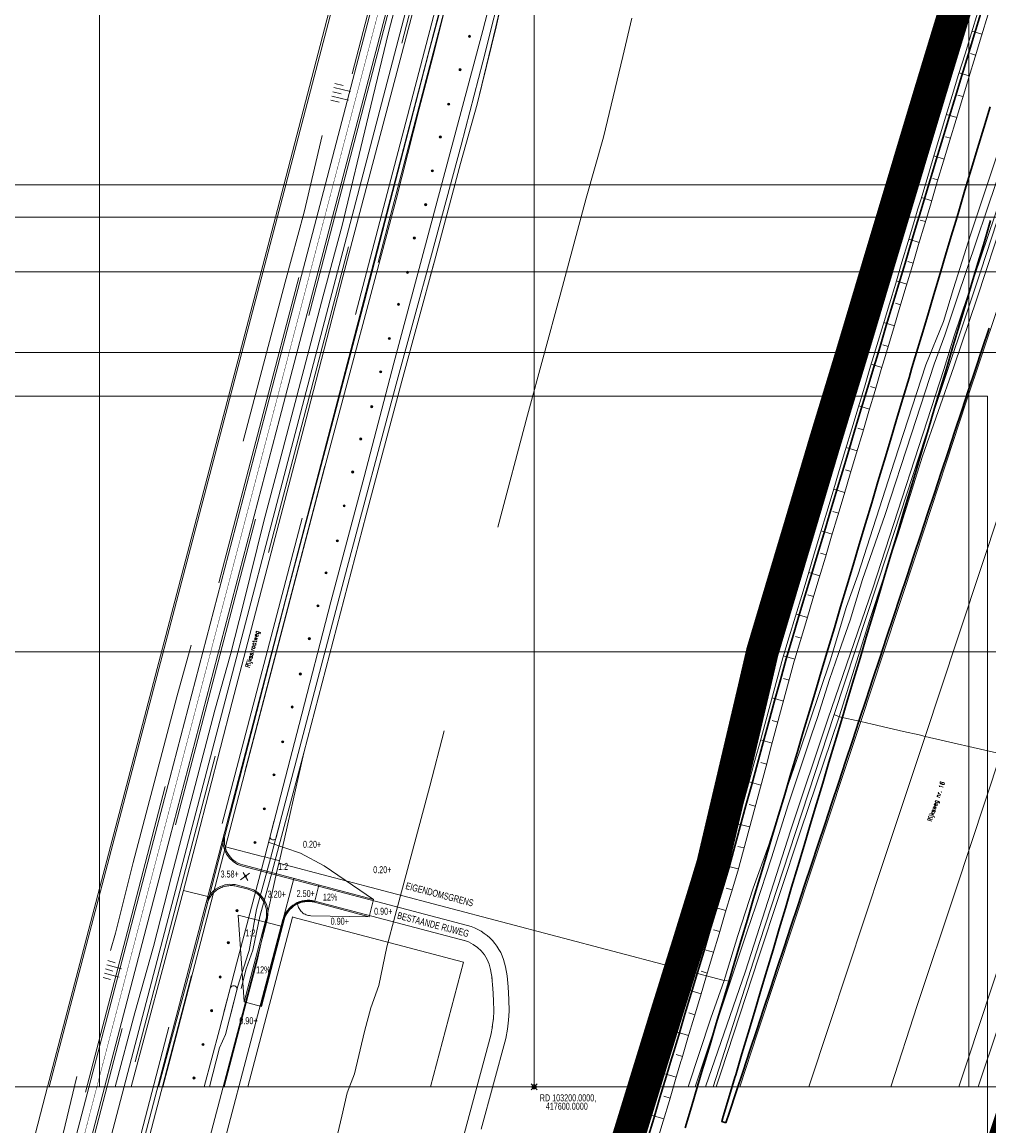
# Model space of a CAD drawing. Header units: metres. Extents: x 102313 to 104557, y 415820 to 422103.
# Tile 12 of 256: x 103082 to 103305, y 417591 to 417845. Entities that reach past the tile are written whole.
import ezdxf
from ezdxf.enums import TextEntityAlignment as Align

# ---------------------------------------------------------------- set-up
doc = ezdxf.new("R2010")
doc.units = ezdxf.units.M
doc.header["$MEASUREMENT"] = 0
for name, pattern in [('DGN Style 2', [121.043411, 72.626047, -48.417365]), ('DGN Style 3', [169.460776, 121.043411, -48.417365]), ('DGN Style 4', [193.790502, 96.834729, -48.417365, 0.121043, -48.417365]), ('KG-GV', [42, 12, -6, 0, -6, 12, -6]), ('VW-1-3_STREEP', [40, 10, -30])]:
    doc.linetypes.add(name, pattern=pattern)
for name, color, linetype, lineweight in [('00--Markering', 4, 'DGN Style 2', 0), ('00-Beschermingszone binnenzijde', 41, 'Continuous', 0), ('00-Coordinaten', 7, 'Continuous', 0), ('00-Exploitatie-BPGrens', 7, 'Continuous', 40), ('00-Fietspad', 6, 'Continuous', 0), ('00-Kader', 2, 'Continuous', 0), ('00-kavel', 52, 'Continuous', 0), ('00-Maaiveldhoogten', 7, 'Continuous', 0), ('00-Rijweg', 2, 'Continuous', 0), ('00-Taludlijn', 3, 'DGN Style 2', 0), ('Berm', 92, 'Continuous', 0), ('BOMEN', 7, 'Continuous', 0), ('Hoofdgebouw', 1, 'Continuous', 0), ('N-WE-GW-TALUDARCERING-G', 90, 'Continuous', 13), ('N-WE-GW-WATERGANG-G', 90, 'Continuous', 0), ('N-WE-GW-WATERGANG_WATERLIJN-G', 130, 'Continuous', 30), ('N-WE-KG-GRONDVERWERVING-G', 130, 'KG-GV', 30), ('N-WE-VH-KANTVERHARDING-GD', 6, 'Continuous', 30), ('N-WE-VW-MARKERING_LANGS_STREEP_13-G', 7, 'VW-1-3_STREEP', 0), ('Oever_slootkant', 92, 'Continuous', 0), ('Raster', 30, 'DGN Style 4', 0), ('Rijbaan', 7, 'Continuous', 0), ('Straatnaam_BAG', 7, 'Continuous', 0), ('Stuw', 32, 'Continuous', 0), ('Terrein_bouwland', 92, 'Continuous', 0), ('Terrein_gras', 3, 'Continuous', 0), ('Terrein_groenvoorziening', 3, 'Continuous', 0), ('Terrein_weiland', 3, 'Continuous', 0), ('water', 2, 'Continuous', 0), ('Wegdeel', 254, 'Continuous', 0)]:
    doc.layers.add(name, color=color, linetype=linetype, lineweight=lineweight)
doc.styles.add('Style-STANDARD', font='STANDARD.shx')
doc.styles.add('Style-WORKING', font='WORKING.shx')

# ---------------------------------------------------------------- blocks, each defined once
blk = doc.blocks.new('meetpunt_1')
at = {"linetype": 'ByBlock', "lineweight": -2}
blk.add_hatch(color=0, dxfattribs=at).paths.add_polyline_path([(-50000, 0, 0.414213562), (0, -50000), (0, 0)], flags=16)
at = {"color": 0, "linetype": 'ByBlock', "lineweight": -2}
for p, q in [((100000, 0), (-100000, 0)), ((0, 100000), (0, -100000))]:
    blk.add_line(p, q, dxfattribs=at)
blk.add_circle((0, 0), 50000, dxfattribs=at)
blk = doc.blocks.new('117_2')
at = {"layer": '00-Taludlijn', "linetype": 'Continuous'}
for p, q in [((0, 0), (0.921, -0.426)), ((0.853, 0.148), (2.694, -0.705)), ((1.706, 0.296), (2.626, -0.13)), ((-1.706, -0.296), (-0.785, -0.723)), ((-0.853, -0.148), (0.989, -1.001))]:
    blk.add_line(p, q, dxfattribs=at)
blk = doc.blocks.new('117_3')
at = {"layer": '00-Taludlijn', "linetype": 'Continuous'}
for p, q in [((0, 0), (0.892, -0.445)), ((0.891, 0.116), (2.676, -0.775)), ((1.781, 0.232), (2.674, -0.214)), ((-1.781, -0.232), (-0.889, -0.677)), ((-0.891, -0.116), (0.894, -1.006))]:
    blk.add_line(p, q, dxfattribs=at)
blk = doc.blocks.new('145_24')
at = {"layer": 'BOMEN'}
h = blk.add_hatch(color=7, dxfattribs=at)
edge = h.paths.add_edge_path()
edge.add_arc((0, 0), 0.25, 0, 360)
blk.add_circle((0, 0), 0.25, dxfattribs=at)

msp = doc.modelspace()

# ---------------------------------------------------------------- linework, layer by layer
at = {"layer": '00--Markering'}
for p, q in [((102913.669, 416840.84), (103256.928, 418152.187)), ((103249.213, 418144.431), (103091.756, 417542.901))]:
    msp.add_line(p, q, dxfattribs=at)
at = {"layer": '00-Beschermingszone binnenzijde', "linetype": 'DGN Style 3', "flags": 128}
msp.add_lwpolyline([(102955.888, 418283.238), (102963.002, 418284.475), (102985.492, 418288.102), (102986.15, 418283.937), (102990.605, 418250.056), (102992.1, 418239.95), (103010.671, 418228.943), (103015.526, 418226.006), (103053.074, 418203.295), (103073.944, 418191.207), (103095.46, 418178.421), (103125.325, 418160.91), (103145.656, 418148.558), (103153.223, 418144.159), (103157.351, 418146.903), (103167.507, 418154.969), (103185.753, 418168.734), (103204.294, 418182.8), (103206.322, 418184.421), (103208.302, 418186.005), (103209.781, 418187.188), (103212.588, 418193.593), (103227.52, 418229.946), (103328.812, 418160.807), (103299.053, 418135.905), (103288.034, 418093.455), (103282.268, 418071.915), (103269.518, 418022.359), (103265.543, 418006.253), (103262.432, 417995.434), (103262.347, 417994.661), (103261.564, 417991.803), (103251.935, 417956.685), (103251.61, 417956.774), (103249.532, 417950.104), (103247.953, 417944.702), (103245.428, 417934.239), (103242.966, 417926.346), (103241.985, 417904.979), (103237.035, 417888.589), (103232.839, 417886.213), (103230.665, 417878.845), (103228.413, 417870.041), (103225.157, 417857.037), (103222.94, 417847.91), (103220.422, 417836.904), (103215.937, 417818.422), (103212.006, 417804.363), (103205.999, 417782.024), (103198.485, 417754.493), (103190.353, 417723.898), (103175.986, 417669.155), (103168.055, 417639.399), (103166.098, 417632.187), (103164.265, 417623.277), (103162.418, 417618.141), (103160.965, 417612.692), (103158.63, 417603.018), (103156.953, 417598.608), (103155.742, 417593.238), (103152.868, 417581.128), (103133.088, 417586.25), (103123.794, 417588.543), (103126.514, 417600), (103128.155, 417607.283), (103129.914, 417611.906), (103131.886, 417620.077), (103133.758, 417627.097), (103135.311, 417631.416), (103136.901, 417639.144), (103139.084, 417647.19), (103146.983, 417676.826), (103161.348, 417731.559), (103169.517, 417762.296), (103177.043, 417789.869), (103183.074, 417812.297), (103186.905, 417826.001), (103191.222, 417843.787), (103193.74, 417854.796), (103196.03, 417864.222), (103199.33, 417877.402), (103201.737, 417886.811), (103204.281, 417895.432), (103206.371, 417902.76), (103207.111, 417905.209), (103208.642, 417906.986), (103211.792, 417908.77), (103212.188, 417910.082), (103213.168, 417931.424), (103213.193, 417932.534), (103214.511, 417935.868), (103216.496, 417942.233), (103218.958, 417952.433), (103220.811, 417958.774), (103222.883, 417965.424), (103226.647, 417982.196), (103228.929, 417991.392), (103229.971, 417993.814), (103230.935, 417993.55), (103232.631, 417999.736), (103232.782, 418000.286), (103232.887, 418001.245), (103236.554, 418013.996), (103240.428, 418029.691), (103253.25, 418079.531), (103259.025, 418101.103), (103271.52, 418149.24), (103272.546, 418152.842), (103279.159, 418158.376), (103241.198, 418184.287), (103240.205, 418181.871), (103236.483, 418173.378), (103235.923, 418172.258), (103235.236, 418171.043), (103234.253, 418169.54), (103233.163, 418168.113), (103231.974, 418166.769), (103230.543, 418165.379), (103227.043, 418162.579), (103225.06, 418160.993), (103222.73, 418159.13), (103203.853, 418144.809), (103185.873, 418131.245), (103175.014, 418122.62), (103167.381, 418117.548), (103156.896, 418112.373), (103156.548, 418112.254), (103155.268, 418111.925), (103153.958, 418111.754), (103152.639, 418111.744), (103151.326, 418111.892), (103150.041, 418112.197), (103148.803, 418112.655), (103147.63, 418113.26), (103143.362, 418115.191), (103130.328, 418122.768), (103109.949, 418135.149), (103080.21, 418152.586), (103058.763, 418165.331), (103037.791, 418177.478), (103000, 418200.336), (102995.258, 418203.205), (102968.479, 418219.077), (102967.741, 418219.474), (102966.816, 418220.133), (102965.991, 418220.915), (102965.282, 418221.803), (102964.707, 418222.783), (102964.274, 418223.834), (102963.995, 418224.935), (102960.893, 418245.905), (102956.457, 418279.639), (102955.888, 418283.238)], close=True, dxfattribs=at)
at = {"layer": '00-Coordinaten'}
for p, q in [((103100, 420000), (103100, 417600)), ((103200, 420000), (103200, 417600)), ((103300, 420000), (103300, 417600)), ((104100, 417800), (102600, 417800)), ((104100, 417700), (102600, 417700)), ((104100, 417600), (102600, 417600))]:
    msp.add_line(p, q, dxfattribs=at)
at = {"layer": '00-Exploitatie-BPGrens', "ltscale": 2, "const_width": 3, "flags": 128}
msp.add_lwpolyline([(103297.161, 417848.653), (103295.693, 417843.858), (103294.23, 417839.06), (103292.769, 417834.261), (103291.314, 417829.461), (103289.866, 417824.659), (103288.422, 417819.856), (103286.981, 417815.052), (103285.542, 417810.247), (103284.106, 417805.443), (103283.476, 417803.345), (103282.666, 417800.649), (103281.228, 417795.86), (103279.79, 417791.071), (103278.356, 417786.28), (103276.927, 417781.488), (103275.498, 417776.696), (103274.07, 417771.906), (103273.313, 417769.385), (103272.625, 417767.124), (103271.169, 417762.341), (103269.713, 417757.557), (103268.256, 417752.773), (103266.804, 417747.985), (103265.379, 417743.19), (103263.955, 417738.397), (103262.531, 417733.604), (103261.106, 417728.813), (103259.673, 417724.023), (103258.24, 417719.233), (103256.808, 417714.442), (103255.377, 417709.651), (103253.95, 417704.858), (103252.725, 417700.746), (103252.668, 417700.555), (103252.506, 417700.007), (103251.374, 417695.127), (103250.241, 417690.249), (103249.094, 417685.374), (103247.948, 417680.498), (103246.802, 417675.623), (103245.655, 417670.747), (103244.509, 417665.871), (103243.363, 417660.995), (103242.217, 417656.119), (103241.078, 417651.273), (103239.647, 417646.518), (103238.172, 417641.744), (103236.695, 417636.967), (103235.219, 417632.193), (103233.716, 417627.424), (103232.236, 417622.646), (103230.744, 417617.872), (103229.275, 417613.09), (103227.806, 417608.311), (103227.605, 417607.656), (103226.336, 417603.532), (103224.867, 417598.752), (103223.397, 417593.973), (103221.928, 417589.194)], dxfattribs=at)
at = {"layer": '00-Fietspad', "flags": 128}
for points in [[(103236.741, 418115.841), (103243.562, 418141.167), (103239.018, 418137.753), (103219.73, 418066.136), (103197.727, 417982.128), (103138.115, 417754.724), (103106.887, 417635.595), (103090.422, 417572.604), (102939.722, 416996.674), (102922.067, 416928.651), (102876.742, 416755.326)], [(103086.485, 417543.732), (103093.808, 417571.719), (103110.272, 417634.707), (103141.501, 417753.836), (103201.113, 417981.242), (103223.113, 418065.237), (103236.741, 418115.841)]]:
    msp.add_lwpolyline(points, dxfattribs=at)
at = {"layer": '00-Kader', "flags": 128}
for points in [[(104171.863, 420163.456), (102491.863, 420163.456), (102491.863, 417787.456), (104171.863, 417787.456), (104171.863, 420163.456)], [(104151.863, 420143.456), (102511.863, 420143.456), (102511.863, 417807.456), (104151.863, 417807.456), (104151.863, 420143.456)], [(103314.343, 417174.833), (103314.343, 417768.833), (102894.343, 417768.833), (102894.343, 417174.833), (103314.343, 417174.833)], [(103304.343, 417184.833), (103304.343, 417758.833), (102904.343, 417758.833), (102904.343, 417184.833), (103304.343, 417184.833)]]:
    msp.add_lwpolyline(points, close=True, dxfattribs=at)
at = {"layer": '00-kavel', "flags": 128}
msp.add_lwpolyline([(103000, 417261.9), (103036.552, 417402.123), (103072.072, 417538.737), (103088, 417600), (103140.5, 417800), (103184.643, 417969.779)], dxfattribs=at)
at = {"layer": '00-Rijweg'}
for p, q in [((103248.245, 418144.685), (103090.705, 417542.838)), ((103124.499, 417642.322), (103194.905, 417911.291)), ((103139.279, 417657.653), (103140.214, 417661.216)), ((103140.633, 417657.297), (103141.568, 417660.861)), ((103132.892, 417650.733), (103184.641, 417637.092)), ((103134.507, 417649.129), (103132.403, 417647.58)), ((103133.078, 417649.248), (103134.11, 417647.461)), ((103131.772, 417646.374), (103134.285, 417645.712)), ((103149.451, 417642.438), (103149.528, 417642.728)), ((103149.528, 417642.728), (103184.242, 417633.578)), ((103099.631, 417547.321), (103124.439, 417642.092)), ((103138.557, 417638.382), (103115.133, 417549.465)), ((103142.196, 417638.455), (103122.262, 417562.786)), ((103142.341, 417638.417), (103141.578, 417635.518)), ((103141.578, 417635.518), (103137.099, 417618.517)), ((103193.766, 417625.539), (103193.393, 417627.614)), ((103190.321, 417624.919), (103189.948, 417626.994)), ((103190.519, 417622.636), (103190.281, 417625.218)), ((103194.004, 417622.958), (103193.766, 417625.539)), ((103130.082, 417622.628), (103128.629, 417617.175)), ((103131.628, 417622.217), (103130.175, 417616.763)), ((103190.668, 417619.867), (103190.509, 417622.766)), ((103194.163, 417620.058), (103194.004, 417622.958)), ((103190.744, 417617.293), (103190.664, 417619.954)), ((103194.242, 417617.398), (103194.163, 417620.058)), ((103190.629, 417615.49), (103190.748, 417617.595)), ((103194.123, 417615.293), (103194.242, 417617.398)), ((103190.378, 417613.743), (103190.656, 417615.768)), ((103193.845, 417613.267), (103194.123, 417615.293)), ((103190.04, 417611.911), (103174.715, 417554.963)), ((103190.04, 417611.911), (103190.402, 417613.895)), ((103193.458, 417611.146), (103193.845, 417613.267)), ((103193.458, 417611.146), (103187.841, 417590.272))]:
    msp.add_line(p, q, dxfattribs=at)
at = {"layer": '00-Rijweg', "linetype": 'DGN Style 2'}
for p, q in [((103146.221, 417653.734), (103138.994, 417656.158)), ((103146.221, 417653.734), (103151.669, 417650.851)), ((103132.969, 417651.023), (103163.065, 417643.09)), ((103151.669, 417650.851), (103163.065, 417643.09)), ((103144.682, 417647.892), (103141.687, 417636.521)), ((103131.696, 417646.084), (103134.222, 417645.418)), ((103149.528, 417642.728), (103150.496, 417646.403)), ((103149.451, 417642.438), (103162.021, 417639.125)), ((103163.065, 417643.09), (103162.021, 417639.125)), ((103131.926, 417639.508), (103142.079, 417636.834)), ((103131.926, 417639.508), (103133.274, 417619.505)), ((103138.267, 417638.458), (103133.274, 417619.505)), ((103162.014, 417639.1), (103148.635, 417639.344)), ((103133.274, 417619.505), (103137.239, 417618.46))]:
    msp.add_line(p, q, dxfattribs=at)
at = {"layer": '00-Rijweg', "linetype": 'Continuous'}
for p, q in [((103142.486, 417638.379), (103141.723, 417635.48)), ((103141.723, 417635.48), (103137.239, 417618.46))]:
    msp.add_line(p, q, dxfattribs=at)
at = {"layer": '00-Rijweg'}
for centre, radius, start, end in [((103134.421, 417656.535), 6, 165.33133, 255.23346), ((103132.755, 417639.91), 6, 345.24133, 75.23346), ((103147.998, 417636.926), 6, 75.23346, 165.24133), ((103147.998, 417636.926), 5.85, 75.23346, 165.24133), ((103147.998, 417636.926), 5.7, 75.23346, 165.24133), ((103130.855, 417622.423), 0.8, 345.08069, 165.08069)]:
    msp.add_arc(centre, radius, start, end, dxfattribs=at)
at = {"layer": '00-Rijweg', "linetype": 'DGN Style 2'}
for centre, radius, start, end in [((103134.421, 417656.535), 5.7, 165.33133, 255.23346), ((103132.755, 417639.91), 5.7, 345.24133, 75.23346), ((103148.665, 417642.453), 3.109, 187.44374, 269.45919)]:
    msp.add_arc(centre, radius, start, end, dxfattribs=at)
at = {"layer": '00-Rijweg', "extrusion": (0, 0, -1)}
for centre, radius, start, end in [((-103139.956, 417657.475), 0.7, 194.70385, 14.70385), ((-103130.243, 417640.572), 6, 14.66867, 104.76654), ((-103181.582, 417625.489), 12, 104.76654, 169.80032), ((-103181.582, 417625.489), 8.5, 104.76654, 169.80032)]:
    msp.add_arc(centre, radius, start, end, dxfattribs=at)
at = {"layer": '00-Rijweg', "linetype": 'DGN Style 2', "extrusion": (0, 0, -1)}
msp.add_arc((-103130.243, 417640.572), 5.7, 14.66867, 104.76654, dxfattribs=at)
at = {"layer": '00-Taludlijn'}
msp.add_line((103182.539, 417859.807), (103100.089, 417545.135), dxfattribs=at)
at = {"layer": '00-Taludlijn', "flags": 128}
for points in [[(103245.394, 418169.182), (103244.448, 418165.589), (103239.458, 418148.255), (103231.595, 418116.68), (103228.29, 418103.687), (103223.665, 418086.12), (103218.179, 418065.703), (103211.927, 418041.724), (103206.469, 418020.988), (103200.724, 417999.716), (103193.779, 417973.647), (103189.09, 417955.663), (103185.82, 417942.784), (103181.356, 417926.162), (103176.778, 417909.575), (103175.296, 417904.053), (103172.966, 417896.549), (103172.189, 417895.416), (103171.669, 417895.137), (103170.93, 417893.309), (103170.224, 417890.973), (103168.72, 417885.582), (103164.762, 417871.046), (103160.341, 417855.593), (103157.686, 417845.575), (103153.086, 417826.445), (103147.06, 417801.155), (103142.677, 417785.006), (103132.594, 417746.702), (103129.003, 417733.174), (103124.341, 417714.25), (103121.341, 417702.471), (103117.786, 417689.679), (103107.754, 417651.545), (103103.673, 417635.368), (103099.36, 417620.068), (103094.842, 417603.081)], [(103086.854, 417543.168), (103094.292, 417571.592), (103110.756, 417634.581), (103141.984, 417753.71), (103201.596, 417981.115), (103223.596, 418065.109), (103244.205, 418141.631)], [(103238.369, 418137.264), (103219.247, 418066.264), (103197.243, 417982.255), (103137.631, 417754.851), (103106.403, 417635.721), (103089.938, 417572.73), (102939.239, 416996.8), (102921.583, 416928.777), (102876.258, 416755.452)], [(103094.809, 417602.393), (103089.59, 417580.977), (103085.13, 417564.106), (103080.477, 417546.196), (103076.179, 417530.246), (103073.567, 417520.015), (103070.197, 417506.582), (103062.969, 417481.09), (103055.967, 417454.702), (103052.616, 417442.666), (103048.329, 417427.549), (103043.78, 417410.649), (103038.342, 417389.805), (103031.682, 417364.453), (103025.175, 417339.457), (103019.457, 417317.694), (103015.292, 417300.611), (103011.607, 417287.798), (103009.651, 417280.552), (103006.616, 417268.077), (103002.854, 417253.762), (102997.712, 417233.714), (102991.19, 417207.613)]]:
    msp.add_lwpolyline(points, dxfattribs=at)
at = {"layer": 'Berm', "flags": 128}
for points in [[(103386.609, 418038.663), (103381.844, 418023.714), (103374.204, 417998.91), (103366.548, 417976.088), (103359.666, 417955.463), (103352.58, 417934.61), (103343.302, 417906.687), (103336.699, 417886.335), (103328.695, 417862.082), (103319.311, 417835.975), (103312.963, 417815.306), (103307.996, 417799.825), (103301.954, 417781.474), (103296.567, 417765.56), (103289.342, 417745.031), (103283.652, 417726.967), (103277.207, 417707.501), (103270.189, 417685.115)], [(103270.189, 417685.115), (103261.32, 417658.764), (103251.655, 417629.686), (103243.002, 417603.473), (103241.847, 417600)], [(103275.147, 417683.978), (103270.189, 417685.115)], [(103307.404, 417676.582), (103289.945, 417680.585)]]:
    msp.add_lwpolyline(points, dxfattribs=at)
at = {"layer": 'Hoofdgebouw', "flags": 128}
for points in [[(103144.408, 417639), (103134.134, 417600)], [(103144.474, 417639.045), (103144.423, 417639.058), (103144.408, 417639)], [(103176.181, 417600), (103183.74, 417628.695), (103144.474, 417639.045)]]:
    msp.add_lwpolyline(points, dxfattribs=at)
at = {"layer": 'N-WE-GW-TALUDARCERING-G', "flags": 128}
for points in [[(103296.82, 417844.123), (103298.573, 417843.585)], [(103303.021, 417842.065), (103300.728, 417842.769)], [(103295.361, 417839.341), (103296.235, 417839.073)], [(103301.567, 417837.281), (103300.415, 417837.634)], [(103293.904, 417834.558), (103295.648, 417834.025)], [(103300.115, 417832.496), (103297.802, 417833.203)], [(103292.453, 417829.773), (103293.322, 417829.508)], [(103298.667, 417827.711), (103297.505, 417828.065)], [(103291.009, 417824.986), (103292.735, 417824.461)], [(103297.221, 417822.924), (103294.888, 417823.634)], [(103289.569, 417820.198), (103290.426, 417819.938)], [(103295.779, 417818.137), (103294.607, 417818.493)], [(103288.132, 417815.409), (103289.834, 417814.893)], [(103294.339, 417813.349), (103291.985, 417814.062)], [(103286.698, 417810.619), (103287.543, 417810.364)], [(103292.903, 417808.559), (103291.721, 417808.917)], [(103285.265, 417805.829), (103286.945, 417805.322)], [(103291.469, 417803.769), (103289.095, 417804.485)], [(103283.828, 417801.04), (103284.666, 417800.787)], [(103290.038, 417798.979), (103288.846, 417799.337)], [(103282.39, 417796.251), (103284.063, 417795.747)], [(103288.608, 417794.188), (103286.213, 417794.908)], [(103280.952, 417791.462), (103281.787, 417791.211)], [(103287.177, 417789.397), (103285.975, 417789.758)], [(103279.517, 417786.672), (103281.182, 417786.171)], [(103285.747, 417784.606), (103283.332, 417785.332)], [(103278.088, 417781.881), (103278.915, 417781.632)], [(103284.316, 417779.815), (103283.104, 417780.179)], [(103276.659, 417777.09), (103278.301, 417776.595)], [(103282.886, 417775.024), (103280.45, 417775.756)], [(103275.23, 417772.298), (103276.045, 417772.053)], [(103281.455, 417770.233), (103280.232, 417770.601)], [(103273.788, 417767.511), (103275.419, 417767.02)], [(103280.025, 417765.442), (103277.569, 417766.181)], [(103272.332, 417762.727), (103273.155, 417762.48)], [(103278.594, 417760.651), (103277.361, 417761.022)], [(103270.876, 417757.944), (103272.538, 417757.444)], [(103277.164, 417755.859), (103274.687, 417756.605)], [(103269.42, 417753.161), (103270.258, 417752.908)], [(103275.733, 417751.068), (103274.49, 417751.443)], [(103267.968, 417748.376), (103269.657, 417747.868)], [(103274.303, 417746.277), (103271.806, 417747.029)], [(103266.54, 417743.584), (103267.378, 417743.332)], [(103272.872, 417741.486), (103271.619, 417741.864)], [(103265.115, 417738.792), (103266.776, 417738.292)], [(103271.442, 417736.695), (103268.925, 417737.453)], [(103263.691, 417733.999), (103264.513, 417733.751)], [(103270.012, 417731.904), (103268.748, 417732.285)], [(103262.266, 417729.206), (103263.895, 417728.716)], [(103268.581, 417727.113), (103266.045, 417727.876)], [(103260.834, 417724.416), (103261.645, 417724.172)], [(103267.151, 417722.322), (103265.877, 417722.705)], [(103259.402, 417719.625), (103261.015, 417719.14)], [(103265.72, 417717.531), (103263.164, 417718.3)], [(103257.969, 417714.835), (103258.772, 417714.593)], [(103264.29, 417712.74), (103263.007, 417713.126)], [(103256.538, 417710.044), (103258.135, 417709.564)], [(103262.859, 417707.949), (103260.284, 417708.724)], [(103255.11, 417705.252), (103255.903, 417705.014)], [(103261.429, 417703.158), (103260.136, 417703.547)], [(103253.683, 417700.46), (103255.255, 417699.987)], [(103259.998, 417698.367), (103257.404, 417699.148)], [(103252.465, 417695.407), (103253.256, 417695.224)], [(103258.684, 417693.543), (103257.368, 417693.898)], [(103251.334, 417690.537), (103252.901, 417690.173)], [(103257.384, 417688.715), (103254.731, 417689.43)], [(103250.191, 417685.669), (103250.973, 417685.486)], [(103256.083, 417683.888), (103254.747, 417684.247)], [(103249.047, 417680.802), (103250.608, 417680.435)], [(103254.782, 417679.06), (103252.092, 417679.784)], [(103247.902, 417675.935), (103248.683, 417675.751)], [(103253.482, 417674.232), (103252.127, 417674.597)], [(103246.758, 417671.068), (103248.318, 417670.701)], [(103252.181, 417669.404), (103249.453, 417670.139)], [(103245.614, 417666.2), (103246.393, 417666.017)], [(103250.881, 417664.576), (103249.507, 417664.946)], [(103244.47, 417661.333), (103246.027, 417660.967)], [(103249.58, 417659.748), (103246.814, 417660.493)], [(103243.326, 417656.466), (103244.104, 417656.283)], [(103248.279, 417654.92), (103246.887, 417655.295)], [(103242.182, 417651.598), (103243.737, 417651.233)], [(103246.979, 417650.092), (103244.175, 417650.848)], [(103240.776, 417646.801), (103241.543, 417646.57)], [(103245.562, 417645.298), (103244.166, 417645.714)], [(103239.304, 417642.022), (103240.867, 417641.539)], [(103244.131, 417640.507), (103241.33, 417641.343)], [(103237.827, 417637.246), (103238.628, 417636.998)], [(103242.701, 417635.716), (103241.296, 417636.135)], [(103236.351, 417632.469), (103237.989, 417631.962)], [(103241.27, 417630.925), (103238.452, 417631.766)], [(103234.851, 417627.699), (103235.699, 417627.432)], [(103239.84, 417626.134), (103238.427, 417626.555)], [(103233.369, 417622.924), (103235.111, 417622.384)], [(103238.41, 417621.343), (103235.575, 417622.189)], [(103231.878, 417618.151), (103232.775, 417617.871)], [(103236.979, 417616.551), (103235.557, 417616.976)], [(103230.408, 417613.372), (103232.235, 417612.811)], [(103235.549, 417611.76), (103232.697, 417612.612)], [(103228.939, 417608.593), (103229.867, 417608.307)], [(103234.118, 417606.969), (103232.688, 417607.396)], [(103227.469, 417603.814), (103229.357, 417603.233)], [(103232.688, 417602.178), (103229.82, 417603.035)], [(103226, 417599.034), (103226.959, 417598.739)], [(103231.257, 417597.387), (103229.819, 417597.817)], [(103224.53, 417594.255), (103226.48, 417593.656)], [(103229.827, 417592.596), (103226.943, 417593.458)]]:
    msp.add_lwpolyline(points, dxfattribs=at)
at = {"layer": 'N-WE-GW-WATERGANG-G', "flags": 128}
for points in [[(103298.117, 417848.36), (103296.649, 417843.565), (103295.186, 417838.768), (103293.726, 417833.971), (103292.271, 417829.172), (103290.824, 417824.37), (103289.38, 417819.568), (103287.938, 417814.765), (103286.5, 417809.961), (103285.064, 417805.156), (103284.434, 417803.057), (103283.624, 417800.361), (103282.186, 417795.572), (103280.748, 417790.783), (103279.314, 417785.994), (103277.885, 417781.202), (103276.456, 417776.411), (103275.028, 417771.619), (103274.27, 417769.096), (103273.581, 417766.833), (103272.125, 417762.049), (103270.669, 417757.266), (103269.213, 417752.483), (103267.762, 417747.698), (103266.338, 417742.905), (103264.913, 417738.112), (103263.489, 417733.319), (103262.064, 417728.527), (103260.631, 417723.736), (103259.198, 417718.946), (103257.766, 417714.156), (103256.336, 417709.365), (103254.908, 417704.573), (103253.683, 417700.46), (103253.626, 417700.27), (103253.481, 417699.781)], [(103299.874, 417847.824), (103298.403, 417843.031), (103296.935, 417838.237), (103295.47, 417833.442), (103294.008, 417828.647), (103292.549, 417823.85), (103291.093, 417819.052), (103289.64, 417814.254), (103288.19, 417809.454), (103286.743, 417804.654), (103286.112, 417802.556), (103285.301, 417799.86), (103283.86, 417795.072), (103282.42, 417790.284), (103280.979, 417785.496), (103279.538, 417780.708), (103278.098, 417775.92), (103276.657, 417771.133), (103275.898, 417768.61), (103275.216, 417766.345), (103273.775, 417761.557), (103272.335, 417756.769), (103270.894, 417751.981), (103269.454, 417747.193), (103268.013, 417742.405), (103266.573, 417737.617), (103265.132, 417732.829), (103263.692, 417728.041), (103262.252, 417723.252), (103260.812, 417718.464), (103259.372, 417713.676), (103257.932, 417708.888), (103256.492, 417704.1), (103255.052, 417699.312), (103253.904, 417694.436), (103252.756, 417689.561), (103251.609, 417684.685), (103250.461, 417679.81), (103249.314, 417674.934), (103248.166, 417670.059), (103247.019, 417665.183), (103245.872, 417660.308), (103244.725, 417655.432), (103243.578, 417650.556), (103242.138, 417645.768), (103240.699, 417640.98), (103239.26, 417636.191), (103237.821, 417631.403), (103236.382, 417626.614), (103234.943, 417621.826), (103233.504, 417617.037), (103232.066, 417612.249), (103230.627, 417607.46), (103230.43, 417606.804), (103229.188, 417602.672), (103227.75, 417597.883), (103226.311, 417593.094), (103224.873, 417588.306)], [(103302.074, 417847.153), (103300.603, 417842.362), (103299.136, 417837.569), (103297.671, 417832.775), (103296.21, 417827.981), (103294.751, 417823.186), (103293.296, 417818.389), (103291.843, 417813.592), (103290.394, 417808.794), (103288.947, 417803.995), (103288.316, 417801.898), (103287.505, 417799.202), (103286.064, 417794.414), (103284.624, 417789.626), (103283.183, 417784.838), (103281.742, 417780.05), (103280.302, 417775.262), (103278.861, 417770.475), (103278.102, 417767.952), (103277.42, 417765.687), (103275.979, 417760.899), (103274.539, 417756.111), (103273.098, 417751.323), (103271.657, 417746.535), (103270.217, 417741.747), (103268.777, 417736.959), (103267.336, 417732.171), (103265.896, 417727.383), (103264.456, 417722.594), (103263.016, 417717.806), (103261.575, 417713.018), (103260.135, 417708.23), (103258.695, 417703.442), (103257.256, 417698.654), (103255.935, 417693.83), (103254.615, 417689.006), (103253.295, 417684.182), (103251.975, 417679.358), (103250.655, 417674.534), (103249.335, 417669.71), (103248.016, 417664.886), (103246.696, 417660.062), (103245.376, 417655.238), (103244.057, 417650.413), (103242.617, 417645.625), (103241.178, 417640.837), (103239.739, 417636.048), (103238.3, 417631.26), (103236.861, 417626.471), (103235.422, 417621.683), (103233.984, 417616.894), (103232.545, 417612.106), (103231.106, 417607.317), (103230.909, 417606.661), (103229.668, 417602.529), (103228.229, 417597.74), (103226.79, 417592.951), (103225.352, 417588.163)], [(103304.359, 417846.456), (103302.899, 417841.663), (103301.441, 417836.869), (103299.987, 417832.074), (103298.536, 417827.278), (103297.087, 417822.481), (103295.642, 417817.683), (103294.2, 417812.885), (103292.76, 417808.085), (103291.324, 417803.285), (103290.698, 417801.187), (103289.892, 417798.49), (103288.462, 417793.699), (103287.031, 417788.908), (103285.601, 417784.117), (103284.17, 417779.326), (103282.74, 417774.535), (103281.309, 417769.744), (103280.556, 417767.219), (103279.879, 417764.952), (103278.448, 417760.161), (103277.018, 417755.37), (103275.587, 417750.579), (103274.157, 417745.788), (103272.726, 417740.997), (103271.296, 417736.206), (103269.865, 417731.415), (103268.435, 417726.624), (103267.005, 417721.833), (103265.574, 417717.042), (103264.144, 417712.251), (103262.713, 417707.46), (103261.283, 417702.669), (103259.998, 417698.367), (103259.852, 417697.878), (103258.551, 417693.049), (103257.25, 417688.219), (103255.949, 417683.389), (103254.648, 417678.56), (103253.347, 417673.73), (103252.046, 417668.901), (103250.744, 417664.071), (103249.443, 417659.241), (103248.142, 417654.412), (103246.841, 417649.582), (103245.411, 417644.791), (103243.98, 417640), (103242.55, 417635.209), (103241.119, 417630.418), (103239.689, 417625.627), (103238.258, 417620.836), (103236.828, 417616.045), (103235.397, 417611.254), (103233.967, 417606.463), (103233.771, 417605.807), (103232.536, 417601.672), (103231.106, 417596.881), (103229.675, 417592.09), (103228.245, 417587.299)], [(103253.481, 417699.781), (103252.348, 417694.901), (103251.214, 417690.021), (103250.068, 417685.145), (103248.921, 417680.27), (103247.775, 417675.394), (103246.629, 417670.518), (103245.483, 417665.642), (103244.336, 417660.766), (103243.19, 417655.89), (103242.044, 417651.014), (103240.604, 417646.226), (103239.127, 417641.449), (103237.65, 417636.672), (103236.173, 417631.895), (103234.67, 417627.125), (103233.191, 417622.349), (103231.699, 417617.576), (103230.231, 417612.796), (103228.762, 417608.017), (103228.561, 417607.362), (103227.292, 417603.238), (103225.823, 417598.458), (103224.353, 417593.679), (103222.883, 417588.9)]]:
    msp.add_lwpolyline(points, dxfattribs=at)
at = {"layer": 'N-WE-GW-WATERGANG_WATERLIJN-G', "flags": 128}
for points in [[(103299.156, 417848.043), (103297.685, 417843.25), (103296.217, 417838.455), (103294.752, 417833.66), (103293.29, 417828.864), (103291.831, 417824.066), (103290.375, 417819.268), (103288.922, 417814.469), (103287.472, 417809.67), (103286.025, 417804.869), (103285.393, 417802.771), (103284.582, 417800.075), (103283.142, 417795.287), (103281.701, 417790.499), (103280.26, 417785.711), (103278.82, 417780.923), (103277.379, 417776.135), (103275.938, 417771.347), (103275.179, 417768.824), (103274.498, 417766.559), (103273.057, 417761.771), (103271.616, 417756.983), (103270.176, 417752.195), (103268.735, 417747.407), (103267.294, 417742.619), (103265.854, 417737.831), (103264.414, 417733.043), (103262.973, 417728.255), (103261.533, 417723.467), (103260.093, 417718.679), (103258.653, 417713.891), (103257.213, 417709.103), (103255.773, 417704.314), (103254.333, 417699.526), (103253.185, 417694.651), (103252.038, 417689.775), (103250.89, 417684.9), (103249.743, 417680.024), (103248.595, 417675.149), (103247.448, 417670.273), (103246.3, 417665.398), (103245.153, 417660.522), (103244.006, 417655.647), (103242.859, 417650.771), (103241.42, 417645.983), (103239.981, 417641.194), (103238.541, 417636.406), (103237.102, 417631.617), (103235.664, 417626.829), (103234.225, 417622.04), (103232.786, 417617.252), (103231.347, 417612.463), (103229.908, 417607.675), (103229.711, 417607.019), (103228.47, 417602.886), (103227.031, 417598.098), (103225.593, 417593.309), (103224.154, 417588.52)], [(103302.791, 417846.934), (103301.321, 417842.143), (103299.854, 417837.351), (103298.389, 417832.558), (103296.928, 417827.764), (103295.47, 417822.969), (103294.014, 417818.173), (103292.562, 417813.377), (103291.112, 417808.579), (103289.665, 417803.781), (103289.034, 417801.684), (103288.223, 417798.988), (103286.783, 417794.2), (103285.342, 417789.412), (103283.902, 417784.624), (103282.461, 417779.836), (103281.02, 417775.048), (103279.579, 417770.26), (103278.82, 417767.737), (103278.139, 417765.472), (103276.698, 417760.684), (103275.257, 417755.896), (103273.817, 417751.108), (103272.376, 417746.32), (103270.936, 417741.532), (103269.495, 417736.744), (103268.055, 417731.956), (103266.615, 417727.168), (103265.174, 417722.38), (103263.734, 417717.592), (103262.294, 417712.804), (103260.854, 417708.015), (103259.414, 417703.227), (103257.974, 417698.439), (103256.654, 417693.615), (103255.334, 417688.791), (103254.014, 417683.967), (103252.694, 417679.143), (103251.374, 417674.319), (103250.054, 417669.495), (103248.734, 417664.671), (103247.415, 417659.847), (103246.095, 417655.023), (103244.775, 417650.199), (103243.336, 417645.41), (103241.897, 417640.622), (103240.458, 417635.834), (103239.019, 417631.045), (103237.58, 417626.257), (103236.141, 417621.468), (103234.702, 417616.68), (103233.263, 417611.891), (103231.825, 417607.103), (103231.628, 417606.447), (103230.386, 417602.314), (103228.948, 417597.525), (103227.509, 417592.737), (103226.071, 417587.948)]]:
    msp.add_lwpolyline(points, dxfattribs=at)
at = {"layer": 'N-WE-KG-GRONDVERWERVING-G', "linetype": 'Continuous', "lineweight": 0, "ltscale": 5, "const_width": 7.5, "flags": 128}
for points in [[(103227.821, 417347.733), (103241.913, 417390.113), (103245.2, 417400), (103312.2, 417600), (103317.736, 417616.574), (103327.531, 417645.901), (103359.969, 417743.022), (103379, 417800), (103417.539, 417915.042), (103420.847, 417924.916), (103446, 418000), (103512, 418200), (103614.444, 418501.305)], [(103297.161, 417848.653), (103295.693, 417843.858), (103294.23, 417839.06), (103292.769, 417834.261), (103291.314, 417829.461), (103289.866, 417824.659), (103288.422, 417819.856), (103286.981, 417815.052), (103285.542, 417810.247), (103284.106, 417805.443), (103283.476, 417803.345), (103282.666, 417800.649), (103281.228, 417795.86), (103279.79, 417791.071), (103278.356, 417786.28), (103276.927, 417781.488), (103275.498, 417776.696), (103274.07, 417771.906), (103273.313, 417769.385), (103272.625, 417767.124), (103271.169, 417762.341), (103269.713, 417757.557), (103268.256, 417752.773), (103266.804, 417747.985), (103265.379, 417743.19), (103263.955, 417738.397), (103262.531, 417733.604), (103261.106, 417728.813), (103259.673, 417724.023), (103258.24, 417719.233), (103256.808, 417714.442), (103255.377, 417709.651), (103253.95, 417704.858), (103252.725, 417700.746), (103252.668, 417700.555), (103252.506, 417700.007), (103251.374, 417695.127), (103250.241, 417690.249), (103249.094, 417685.374), (103247.948, 417680.498), (103246.802, 417675.623), (103245.655, 417670.747), (103244.509, 417665.871), (103243.363, 417660.995), (103242.217, 417656.119), (103241.078, 417651.273), (103239.647, 417646.518), (103238.172, 417641.744), (103236.695, 417636.967), (103235.219, 417632.193), (103233.716, 417627.424), (103232.236, 417622.646), (103230.744, 417617.872), (103229.275, 417613.09), (103227.806, 417608.311), (103227.605, 417607.656), (103226.336, 417603.532), (103224.867, 417598.752), (103223.397, 417593.973), (103221.928, 417589.194), (103220.46, 417584.413)]]:
    msp.add_lwpolyline(points, dxfattribs=at)
at = {"layer": 'N-WE-VH-KANTVERHARDING-GD', "flags": 128}
for points in [[(103304.901, 417825.354), (103303.454, 417820.561), (103302.01, 417815.767), (103300.569, 417810.973), (103299.131, 417806.177), (103297.696, 417801.381), (103297.07, 417799.285), (103296.264, 417796.587), (103294.834, 417791.796), (103293.403, 417787.005), (103291.973, 417782.214), (103290.542, 417777.423), (103289.112, 417772.632), (103287.681, 417767.841), (103286.928, 417765.317), (103286.251, 417763.05), (103284.82, 417758.259), (103283.39, 417753.468), (103281.959, 417748.677), (103280.529, 417743.886), (103279.098, 417739.095), (103277.668, 417734.304), (103276.238, 417729.513), (103274.807, 417724.722), (103273.377, 417719.931), (103271.946, 417715.14), (103270.516, 417710.349), (103269.085, 417705.558), (103267.655, 417700.767), (103266.224, 417695.976), (103264.794, 417691.185), (103263.363, 417686.394), (103261.933, 417681.603), (103260.502, 417676.812), (103259.072, 417672.021), (103257.641, 417667.23), (103256.211, 417662.439), (103254.781, 417657.648), (103253.35, 417652.857), (103251.92, 417648.066), (103250.489, 417643.275), (103249.059, 417638.484), (103247.628, 417633.693), (103246.198, 417628.902), (103244.767, 417624.111), (103243.337, 417619.32), (103241.906, 417614.529), (103240.476, 417609.738), (103239.045, 417604.947), (103238.849, 417604.29), (103237.615, 417600.156), (103236.184, 417595.365), (103234.754, 417590.574)], [(103305.025, 417799.19), (103304.4, 417797.096), (103303.594, 417794.398), (103302.164, 417789.607), (103300.733, 417784.816), (103299.303, 417780.025), (103297.872, 417775.234), (103296.442, 417770.443), (103295.012, 417765.652), (103294.258, 417763.128), (103293.581, 417760.861), (103292.151, 417756.07), (103290.72, 417751.279), (103289.29, 417746.488), (103287.859, 417741.697), (103286.429, 417736.906), (103284.998, 417732.115), (103283.568, 417727.324), (103282.137, 417722.533), (103280.707, 417717.742), (103279.276, 417712.951), (103277.846, 417708.16), (103276.415, 417703.369), (103274.985, 417698.578), (103273.554, 417693.787), (103272.124, 417688.996), (103270.694, 417684.205), (103269.263, 417679.414), (103267.833, 417674.623), (103266.402, 417669.832), (103264.972, 417665.041), (103263.541, 417660.25), (103262.111, 417655.459), (103260.68, 417650.668), (103259.25, 417645.877), (103257.819, 417641.086), (103256.389, 417636.295), (103254.958, 417631.504), (103253.528, 417626.713), (103252.097, 417621.922), (103250.667, 417617.131), (103249.237, 417612.34), (103247.806, 417607.549), (103246.376, 417602.758), (103246.18, 417602.102), (103244.945, 417597.967), (103243.515, 417593.176), (103243.174, 417592.035), (103244.128, 417591.735)], [(103304.689, 417774.489), (103303.117, 417769.743), (103301.544, 417764.997), (103299.971, 417760.251), (103298.398, 417755.505), (103296.825, 417750.758), (103295.253, 417746.012), (103293.68, 417741.266), (103292.107, 417736.52), (103290.534, 417731.774), (103288.961, 417727.027), (103287.389, 417722.281), (103285.816, 417717.535), (103284.243, 417712.789), (103282.67, 417708.043), (103281.097, 417703.297), (103279.525, 417698.55), (103277.952, 417693.804), (103276.379, 417689.058), (103274.806, 417684.312), (103273.233, 417679.566), (103271.661, 417674.819), (103270.088, 417670.073), (103268.515, 417665.327), (103266.942, 417660.581), (103265.369, 417655.835), (103263.797, 417651.088), (103262.224, 417646.342), (103260.651, 417641.596), (103259.078, 417636.85), (103257.505, 417632.104), (103255.933, 417627.357), (103254.36, 417622.611), (103252.787, 417617.865), (103251.214, 417613.119), (103249.641, 417608.373), (103248.069, 417603.627), (103246.496, 417598.88), (103244.923, 417594.134), (103244.128, 417591.735)]]:
    msp.add_lwpolyline(points, dxfattribs=at)
at = {"layer": 'N-WE-VW-MARKERING_LANGS_STREEP_13-G', "ltscale": 0.1, "const_width": 0.1, "flags": 128}
for points in [[(103199.42, 417981.685), (103139.808, 417754.28)], [(103139.808, 417754.28), (103108.579, 417635.151)], [(103108.579, 417635.151), (103092.115, 417572.161)]]:
    msp.add_lwpolyline(points, dxfattribs=at)
at = {"layer": 'Oever_slootkant', "flags": 128}
for points in [[(103269.009, 417685.626), (103281.284, 417722.832), (103291.583, 417754.155), (103302.76, 417787.661), (103313.723, 417821.235), (103325.957, 417857.413), (103330.571, 417870.817), (103340.726, 417904.008), (103356.576, 417949.906), (103368.678, 417987.238), (103378.605, 418017.684), (103385.865, 418038.867)], [(103243.692, 417624.439), (103243.973, 417625.23), (103246.865, 417634.803), (103250.399, 417645.674), (103253.977, 417655.662), (103257.885, 417667.975), (103261.056, 417677.028), (103268.071, 417697.978), (103271.842, 417710.457), (103274.445, 417717.63), (103282.899, 417743.865), (103290.135, 417766.055), (103294.203, 417776.019), (103296.494, 417783.597), (103300.401, 417795.91), (103308.26, 417819.653), (103321.381, 417860.397), (103328.956, 417882.173), (103337.843, 417909.523), (103345.239, 417932.969), (103353.132, 417956.825)], [(103200.579, 417878.179), (103196.031, 417864.223), (103193.737, 417854.78), (103191.223, 417843.787), (103186.905, 417826.002), (103183.075, 417812.298), (103177.043, 417789.87), (103169.518, 417762.296), (103161.348, 417731.56)], [(103161.348, 417731.56), (103146.984, 417676.827), (103141.388, 417651.99)], [(103241.177, 417600), (103251.854, 417633.221), (103257.221, 417649.61), (103269.009, 417685.626)], [(103302.164, 417600), (103306.842, 417613.951), (103319.536, 417653.64), (103326.092, 417672.297)], [(103136.276, 417628.988), (103140.753, 417649.172), (103141.257, 417651.411)], [(103140.431, 417652.239), (103141.388, 417651.99)], [(103141.388, 417651.99), (103141.257, 417651.411)], [(103128.643, 417600), (103136.276, 417628.988)], [(103243.692, 417624.439), (103240.624, 417615.795), (103235.409, 417600)]]:
    msp.add_lwpolyline(points, dxfattribs=at)
at = {"layer": 'Raster', "flags": 128}
for points in [[(103245.203, 417624.33), (103243.692, 417624.439)], [(103245.203, 417624.33), (103245.203, 417624.33)]]:
    msp.add_lwpolyline(points, dxfattribs=at)
at = {"layer": 'Rijbaan', "flags": 128}
for points in [[(103194.808, 417910.343), (103189.989, 417892.161), (103186.335, 417878.217), (103181.765, 417860.01), (103175.78, 417837.941), (103160.96, 417780.672), (103152.985, 417750.374), (103142.793, 417711.917), (103132.92, 417673.487), (103125.209, 417643.703)], [(103119.295, 417645.151), (103122.46, 417657.183), (103130.483, 417688.461), (103148.042, 417755.411), (103156.001, 417786.273), (103172.789, 417849.849), (103183.449, 417890.776)], [(103107.247, 417600), (103114.52, 417626.999), (103119.295, 417645.151)], [(103119.295, 417645.151), (103125.209, 417643.703)], [(103125.209, 417643.703), (103122.513, 417633.29), (103120.014, 417623.786), (103113.6, 417600)]]:
    msp.add_lwpolyline(points, dxfattribs=at)
at = {"layer": 'Stuw', "flags": 128}
for points in [[(103137.208, 417653.076), (103138.052, 417652.857)], [(103138.052, 417652.857), (103139.35, 417652.519)], [(103139.35, 417652.519), (103140.431, 417652.239)]]:
    msp.add_lwpolyline(points, dxfattribs=at)
at = {"layer": 'Terrein_bouwland', "flags": 128}
msp.add_lwpolyline([(103141.257, 417651.411), (103243.692, 417624.439)], dxfattribs=at)
at = {"layer": 'Terrein_gras', "flags": 128}
msp.add_lwpolyline([(103270.189, 417685.115), (103269.009, 417685.626)], dxfattribs=at)
at = {"layer": 'Terrein_groenvoorziening', "flags": 128}
for points in [[(103197.226, 417911.643), (103195.981, 417909.561), (103194.721, 417905.966), (103193.283, 417900.182), (103189.91, 417886.962), (103181.041, 417854.322), (103177.069, 417838.298), (103173.53, 417824.941), (103168.265, 417804.022), (103151.725, 417742.299), (103142.112, 417705.345), (103132.068, 417666.966), (103129.009, 417655.208)], [(103129.009, 417655.208), (103116.29, 417606.319), (103114.577, 417600)], [(103129.009, 417655.208), (103137.208, 417653.076)]]:
    msp.add_lwpolyline(points, dxfattribs=at)
at = {"layer": 'Terrein_weiland', "flags": 128}
for points in [[(103166.866, 417898.97), (103088.403, 417600)], [(103126.563, 417686.598), (103130.118, 417699.39), (103133.118, 417711.169), (103137.78, 417730.093), (103141.371, 417743.621), (103151.454, 417781.925), (103155.837, 417798.074), (103161.863, 417823.364), (103166.463, 417842.494), (103169.118, 417852.512), (103173.539, 417867.965), (103177.497, 417882.501), (103179.001, 417887.892), (103179.707, 417890.228), (103180.446, 417892.056), (103180.966, 417892.335), (103181.743, 417893.468), (103181.966, 417894.185), (103182.013, 417894.338)], [(103103.619, 417600), (103108.137, 417616.987), (103112.45, 417632.287), (103116.531, 417648.464), (103126.563, 417686.598)]]:
    msp.add_lwpolyline(points, dxfattribs=at)
at = {"layer": 'water', "flags": 128}
for points in [[(103438.236, 418200), (103433.519, 418185.187), (103425.965, 418162.658), (103418.181, 418138.956), (103406.996, 418105.647), (103396.089, 418071.82), (103386.207, 418042.408), (103375.193, 418009.048), (103367.323, 417985.682), (103351.674, 417937.804), (103340.024, 417902.957), (103328.936, 417869.558), (103317.91, 417835.952), (103307.568, 417804.815), (103296.67, 417772.663), (103294.272, 417764.931), (103277.899, 417714.66), (103267.564, 417684.577), (103258.989, 417658.875), (103248.621, 417626.625), (103239.439, 417600)], [(103203.789, 417902.305), (103202.82, 417899.853), (103200.629, 417890.752), (103195.222, 417870.187), (103188.16, 417842.909), (103175.63, 417795.892), (103167.708, 417766.387), (103160.876, 417740.283)], [(103205.189, 417901.674), (103202.755, 417893.468), (103200.073, 417883.77), (103196.791, 417870.646), (103193.341, 417856.143), (103188.213, 417835.68), (103183.237, 417816.539), (103176.419, 417791.302), (103168.257, 417761.62)], [(103245.203, 417624.33), (103249.022, 417635.768), (103251.041, 417641.626), (103254.626, 417652.668), (103258.482, 417664.81), (103263.857, 417681.157), (103265.162, 417684.937), (103267.948, 417693.663), (103270.678, 417701.668), (103272.684, 417707.28), (103273.734, 417710.64), (103275.526, 417716.682), (103280.733, 417731.649), (103286.819, 417750.144), (103292.034, 417766.166), (103294.499, 417772.883), (103297.241, 417781.133), (103308.655, 417814.994)], [(103168.257, 417761.62), (103156.945, 417719.458), (103139.35, 417652.519)], [(103160.876, 417740.283), (103153.235, 417711.5), (103145.971, 417683.35), (103138.052, 417652.857)], [(103138.052, 417652.857), (103131.504, 417628.276), (103127.636, 417613.215), (103124.082, 417600)], [(103139.35, 417652.519), (103136.141, 417640.742), (103134.467, 417631.311), (103134.205, 417630.632)], [(103134.205, 417630.632), (103131.818, 417623.145), (103128.951, 417612.01), (103127.574, 417608.988), (103125.283, 417600)], [(103237.079, 417600), (103245.203, 417624.33)]]:
    msp.add_lwpolyline(points, dxfattribs=at)
at = {"layer": 'Wegdeel', "flags": 128}
for points in [[(103392.014, 418036.955), (103384.712, 418014.974), (103378.66, 417996.831), (103372.84, 417979.302), (103367.606, 417963.447), (103361.371, 417944.576), (103355.547, 417927.211), (103349.176, 417907.878), (103343.991, 417892.181), (103337.858, 417873.376), (103332.047, 417856.069), (103324.536, 417833.529), (103318.412, 417814.909), (103312.944, 417798.121), (103306.569, 417778.74), (103299.432, 417757.489), (103294.906, 417743.744), (103287.817, 417722.231), (103280.38, 417699.806), (103275.147, 417683.978)], [(103289.945, 417680.585), (103297.377, 417703.039), (103303.416, 417721.054), (103309.945, 417740.725), (103317.706, 417764.234), (103322.886, 417780.051), (103330.857, 417804.063), (103336.254, 417820.142), (103341.541, 417835.976), (103348.514, 417857.283), (103355.265, 417877.621), (103363.725, 417903.114), (103367.935, 417915.866), (103372.954, 417931.055), (103381.574, 417957.19), (103387.082, 417973.932), (103394.629, 417996.751), (103399.842, 418012.476), (103406.415, 418032.339)], [(103275.147, 417683.978), (103263.981, 417650.364), (103251.409, 417612.374), (103247.309, 417600)], [(103289.945, 417680.585), (103288.551, 417680.905), (103285.01, 417681.717), (103281.375, 417682.55), (103277.806, 417683.369), (103275.147, 417683.978)], [(103263.233, 417600), (103267.931, 417614.316), (103280.166, 417651.152), (103289.945, 417680.585)], [(103307.404, 417676.582), (103296.967, 417645.08), (103288.157, 417618.676), (103282.065, 417600)], [(103297.72, 417600), (103299.781, 417606.222), (103310.932, 417639.825), (103321.981, 417673.24)]]:
    msp.add_lwpolyline(points, dxfattribs=at)

# ---------------------------------------------------------------- block references
at = {"layer": '00-Coordinaten', "xscale": 1e-05, "yscale": 1e-05, "zscale": 1e-05, "rotation": 44.1407625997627}
msp.add_blockref('meetpunt_1', (103200, 417600), dxfattribs=at)
msp.add_blockref('meetpunt_1', (103200, 417600), dxfattribs=at)
at = {"layer": '00-Taludlijn', "linetype": 'Continuous', "extrusion": (0, 0, -1)}
for name, p, xscale, yscale, zscale, rotation in [('117_3', (-103153.693, 417828.807), 0.9999999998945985, 3.926000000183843, 0.9999999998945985, 256.478999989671), ('117_2', (-103101.377, 417627.095), 0.999999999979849, 3.526000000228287, 0.999999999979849, 254.2579999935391)]:
    msp.add_blockref(name, p, dxfattribs=dict(at, xscale=xscale, yscale=yscale, zscale=zscale, rotation=rotation))
at = {"layer": 'BOMEN'}
for p in [(103185.129, 417841.589), (103182.959, 417833.889), (103180.338, 417825.984), (103178.414, 417818.448), (103176.58, 417810.66), (103175.024, 417802.878), (103172.412, 417795.177), (103170.856, 417787.313), (103168.777, 417779.958), (103166.689, 417772.094), (103164.682, 417764.435), (103162.635, 417756.408), (103160.105, 417748.997), (103158.263, 417741.379), (103156.298, 417733.598), (103154.701, 417725.57), (103152.13, 417718.196), (103150.247, 417710.619), (103148.281, 417703.042), (103146.193, 417694.933), (103144.314, 417687.35), (103142.144, 417679.322), (103140.138, 417671.745), (103137.927, 417663.923), (103135.77, 417656.185), (103133.6, 417648.444), (103131.635, 417640.498), (103129.628, 417633.126), (103127.745, 417625.261), (103125.78, 417617.52), (103123.815, 417609.738), (103121.726, 417602.038)]:
    msp.add_blockref('145_24', p, dxfattribs=at)

# ---------------------------------------------------------------- texts
at = {"layer": '00-Coordinaten', "insert": (103201.29, 417598.263), "char_height": 1.6, "attachment_point": 1, "rotation": 0.00001, "line_spacing_factor": 0.722889, "style": 'Style-WORKING'}
msp.add_mtext('\\H1x;\\W0.75;RD 103200.0000,\\P   417600.0000', dxfattribs=at)
at = {"layer": '00-Maaiveldhoogten', "style": 'Style-WORKING', "width": 0.75}
for s, rotation, p in [('0.20+', 0.01846, (103146.807, 417654.967)), ('1:2', 0.01846, (103141.087, 417649.886)), ('0.20+', 0.01846, (103162.964, 417649.129)), ('3.58+', 0.01846, (103127.843, 417648.135)), ('3.20+', 0.01846, (103138.68, 417643.499)), ('2.50+', 0.01846, (103145.35, 417643.658)), ('EIGENDOMSGRENS', 345.23346, (103170.283, 417645.517)), ('12%', 0.01846, (103151.403, 417642.827)), ('0.90+', 0.01846, (103163.183, 417639.572)), ('BESTAANDE RIJWEG', 345.23346, (103168.367, 417638.713)), ('0.90+', 0.01846, (103153.179, 417637.268)), ('1:2', 0.01846, (103133.544, 417634.596)), ('12%', 0.01846, (103136.032, 417626.112)), ('0.90+', 0.01846, (103132.164, 417614.401))]:
    msp.add_text(s, height=1.6, rotation=rotation, dxfattribs=at).set_placement(p)
at = {"layer": 'Straatnaam_BAG', "style": 'Style-STANDARD'}
for s, rotation, p in [('Rijksstraatweg', 75.22728, (103135.168, 417700.657)), ('Rijksweg nr. 16', 71.32942, (103292.483, 417665.614))]:
    msp.add_text(s, height=1, rotation=rotation, dxfattribs=at).set_placement(p, align=Align.MIDDLE_CENTER)

doc.saveas('drawing.dxf')
